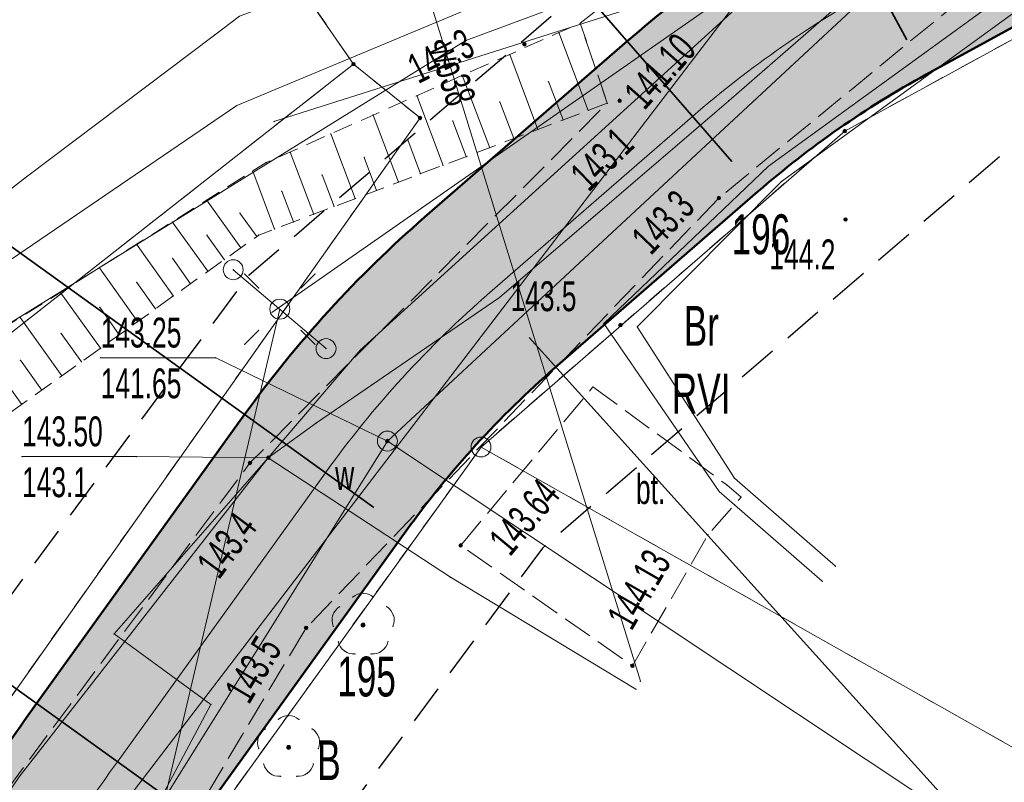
# Model space of a CAD drawing. Extents: x 6456700 to 6518119, y 5963420 to 5980059.
# Tile 182 of 256: x 6512356 to 6512381, y 5966102 to 5966121. Entities that reach past the tile are written whole.
import ezdxf
from ezdxf.enums import TextEntityAlignment as Align

# ---------------------------------------------------------------- set-up
doc = ezdxf.new("R2010")
doc.units = 0
doc.header["$MEASUREMENT"] = 0
for name, pattern in [('L_0_03', [1, 0.5, -0.5]), ('L_0_04', [1.5, 1, -0.5]), ('L_0_52', [1, 0.75, -0.25]), ('L_0_5A', [0.75, 0.5, -0.25])]:
    doc.linetypes.add(name, pattern=pattern)
doc.layers.get('0').update_dxf_attribs({"color": 2, "linetype": 'CONTINUOUS', "lineweight": 5})
for name, color, linetype, lineweight in [('000_Inne__niezydentyfikowane_', 7, 'CONTINUOUS', 18), ('18mm Kreska ciągła', 7, 'CONTINUOUS', 18), ('202_punkt_graniczny', 7, 'CONTINUOUS', 18), ('203_punkt_graniczny', 7, 'CONTINUOUS', 18), ('209_oznaczenie_konturu_klasyfikacyjnego', 96, 'CONTINUOUS', 18), ('210_oznaczenie_konturu_uzytku_gruntowego', 96, 'CONTINUOUS', 18), ('211_numer_dzialki_ewidencyjnej', 7, 'CONTINUOUS', 18), ('218_kontur_uzytku_gruntowego', 96, 'L_0_03', 18), ('219_dzialka_ewidencyjna', 7, 'CONTINUOUS', 18), ('35mm Ciągła', 7, 'CONTINUOUS', 35), ('50mm Kreska ciągła', 7, 'CONTINUOUS', 50), ('9mm Kreska ciągła', 252, 'CONTINUOUS', 9), ('drzewo_lisciaste', 7, 'CONTINUOUS', 18), ('jezdnia', 7, 'CONTINUOUS', 18), ('komora_podziemna', 7, 'CONTINUOUS', 18), ('komora_podziemna_Atr17', 7, 'CONTINUOUS', 18), ('latarnia', 7, 'CONTINUOUS', 18), ('obszar_utwardzony', 7, 'CONTINUOUS', 18), ('obszar_utwardzony_Atr17', 7, 'CONTINUOUS', 18), ('pikieta_naturalna', 7, 'CONTINUOUS', 18), ('pikieta_naturalna_Atr2', 7, 'CONTINUOUS', 18), ('pikieta_sztuczna', 7, 'CONTINUOUS', 18), ('pikieta_sztuczna_Atr2', 7, 'CONTINUOUS', 18), ('przewod_elektroenergetyczny_niskiego_napiecia', 7, 'CONTINUOUS', 18), ('przewod_kanalizacyjny', 7, 'CONTINUOUS', 18), ('przewod_telekomunikacyjny_podziemny', 7, 'CONTINUOUS', 18), ('przewod_wodociagowy', 7, 'CONTINUOUS', 18), ('przewod_wodociagowy_Atr1', 7, 'CONTINUOUS', 18), ('rzedna', 7, 'CONTINUOUS', 18), ('rzedna_Atr2', 7, 'CONTINUOUS', 18), ('rzedna_Atr3', 7, 'CONTINUOUS', 18), ('sciana_oporowa__linia_', 7, 'CONTINUOUS', 18), ('skarpa_nieumocniona', 7, 'CONTINUOUS', 18), ('slup_przewodow_napowietrznych', 7, 'CONTINUOUS', 18), ('Zakres', 7, 'CONTINUOUS', 18)]:
    doc.layers.add(name, color=color, linetype=linetype, lineweight=lineweight)
doc.styles.get("Standard").update_dxf_attribs({"font": 'txt', "width": 0.75})

# ---------------------------------------------------------------- blocks, each defined once
blk = doc.blocks.new('mdcp_nowa')
at = {"layer": '203_punkt_graniczny', "linetype": 'Continuous', "lineweight": 18, "true_color": 0x000000}
for points in [[(6495095.61, 5982570.525, 1), (6495095.61, 5982570.615, 1)], [(6495097.28, 5982569.175, 1), (6495097.28, 5982569.265, 1)], [(6495107.94, 5982568.845, 1), (6495107.94, 5982568.935, 1)]]:
    blk.add_hatch(color=18, dxfattribs=at).paths.add_polyline_path(points)
at = {"layer": 'drzewo_lisciaste', "linetype": 'Continuous', "lineweight": 18, "true_color": 0x009900}
for points in [[(6495095.85, 5982556.44, 1), (6495095.85, 5982556.54, 1)], [(6495093.98, 5982553.37, 1), (6495093.98, 5982553.47, 1)]]:
    blk.add_hatch(color=94, dxfattribs=at).paths.add_polyline_path(points)
at = {"layer": 'pikieta_naturalna', "linetype": 'Continuous', "lineweight": 18, "true_color": 0x000000}
for points in [[(6495099.9, 5982571.025, 1), (6495099.9, 5982571.115, 1)], [(6495102.29, 5982569.605, 1), (6495102.29, 5982569.695, 1)], [(6495104.78, 5982567.165, 1), (6495104.78, 5982567.255, 1)], [(6495107.96, 5982566.625, 1), (6495107.96, 5982566.715, 1)], [(6495102.31, 5982563.975, 1), (6495102.31, 5982564.065, 1)], [(6495093.01, 5982560.515, 1), (6495093.01, 5982560.605, 1)], [(6495094.42, 5982556.375, 1), (6495094.42, 5982556.465, 1)]]:
    blk.add_hatch(color=18, dxfattribs=at).paths.add_polyline_path(points)
at = {"layer": 'pikieta_sztuczna', "linetype": 'Continuous', "lineweight": 18, "true_color": 0x000000}
for points in [[(6495098.3, 5982558.445, 1), (6495098.3, 5982558.535, 1)], [(6495102.61, 5982555.425, 1), (6495102.61, 5982555.515, 1)]]:
    blk.add_hatch(color=18, dxfattribs=at).paths.add_polyline_path(points)
at = {"layer": 'rzedna', "linetype": 'Continuous', "lineweight": 18, "true_color": 0x000000}
for points in [[(6495096.46, 5982561.065, 1), (6495096.46, 5982561.155, 1)], [(6495093.47, 5982560.645, 1), (6495093.47, 5982560.735, 1)]]:
    blk.add_hatch(color=18, dxfattribs=at).paths.add_polyline_path(points)
at = {"layer": '000_Inne__niezydentyfikowane_', "linetype": 'Continuous', "lineweight": 18, "flags": 128}
for points in [[(6495101.5, 5982569.41), (6495100.76, 5982571.36)], [(6495100.24, 5982568.93), (6495099.53, 5982570.81)], [(6495099.03, 5982568.47), (6495098.34, 5982570.29)], [(6495100.87, 5982569.17), (6495100.5, 5982570.13)], [(6495097.86, 5982568.03), (6495097.2, 5982569.78)], [(6495099.63, 5982568.7), (6495099.28, 5982569.62)], [(6495096.74, 5982567.61), (6495096.1, 5982569.29)], [(6495098.44, 5982568.25), (6495098.1, 5982569.14)], [(6495095.65, 5982567.2), (6495095.04, 5982568.82)], [(6495097.29, 5982567.82), (6495096.97, 5982568.67)], [(6495094.61, 5982566.8), (6495094.02, 5982568.36)], [(6495096.19, 5982567.4), (6495095.88, 5982568.23)], [(6495093.63, 5982566.43), (6495093.08, 5982567.88)], [(6495095.12, 5982567), (6495094.82, 5982567.79)], [(6495094.1, 5982566.61), (6495093.81, 5982567.38)], [(6495092.78, 5982565.96), (6495091.92, 5982567.16)], [(6495093.18, 5982566.24), (6495092.76, 5982566.83)], [(6495091.95, 5982565.37), (6495091.06, 5982566.61)], [(6495091.09, 5982564.75), (6495090.16, 5982566.05)], [(6495092.37, 5982565.66), (6495091.93, 5982566.28)], [(6495091.52, 5982565.06), (6495091.07, 5982565.7)], [(6495090.19, 5982564.11), (6495089.23, 5982565.46)], [(6495090.64, 5982564.43), (6495090.17, 5982565.09)], [(6495089.26, 5982563.44), (6495088.25, 5982564.85)], [(6495089.73, 5982563.78), (6495089.24, 5982564.47)], [(6495088.29, 5982562.75), (6495087.24, 5982564.21)], [(6495088.78, 5982563.1), (6495088.27, 5982563.81)], [(6495087.28, 5982562.03), (6495086.19, 5982563.55)], [(6495087.79, 5982562.39), (6495087.25, 5982563.14)]]:
    blk.add_lwpolyline(points, dxfattribs=at)
at = {"layer": '000_Inne__niezydentyfikowane_'}
for p in [(6495100.76, 5982571.36), (6495099.53, 5982570.81), (6495098.34, 5982570.29), (6495100.5, 5982570.13), (6495097.2, 5982569.78), (6495099.28, 5982569.62), (6495096.1, 5982569.29), (6495101.5, 5982569.41), (6495098.1, 5982569.14), (6495100.87, 5982569.17), (6495095.04, 5982568.82), (6495100.24, 5982568.93), (6495096.97, 5982568.67), (6495099.63, 5982568.7), (6495094.02, 5982568.36), (6495099.03, 5982568.47), (6495095.88, 5982568.23), (6495097.86, 5982568.03), (6495098.44, 5982568.25), (6495093.08, 5982567.88), (6495094.82, 5982567.79), (6495097.29, 5982567.82), (6495096.74, 5982567.61), (6495093.81, 5982567.38), (6495096.19, 5982567.4), (6495091.92, 5982567.16), (6495095.65, 5982567.2), (6495092.76, 5982566.83), (6495094.61, 5982566.8), (6495095.12, 5982567), (6495091.06, 5982566.61), (6495094.1, 5982566.61), (6495093.63, 5982566.43), (6495090.16, 5982566.05), (6495091.93, 5982566.28), (6495093.18, 5982566.24), (6495092.78, 5982565.96), (6495091.07, 5982565.7), (6495092.37, 5982565.66), (6495089.23, 5982565.46), (6495091.95, 5982565.37), (6495090.17, 5982565.09), (6495091.52, 5982565.06), (6495088.25, 5982564.85), (6495091.09, 5982564.75), (6495089.24, 5982564.47), (6495090.64, 5982564.43), (6495087.24, 5982564.21), (6495090.19, 5982564.11), (6495088.27, 5982563.81), (6495089.73, 5982563.78), (6495089.26, 5982563.44), (6495087.25, 5982563.14), (6495088.78, 5982563.1), (6495088.29, 5982562.75), (6495087.79, 5982562.39), (6495087.28, 5982562.03)]:
    blk.add_point(p, dxfattribs=at)
at = {"layer": '202_punkt_graniczny', "color": 7, "linetype": 'Continuous', "lineweight": 18}
blk.add_circle((6495098.81, 5982560.96), 0.25, dxfattribs=at)
at = {"layer": '202_punkt_graniczny'}
blk.add_point((6495098.81, 5982560.96), dxfattribs=at)
at = {"layer": '203_punkt_graniczny', "color": 7, "linetype": 'Continuous', "lineweight": 18}
for centre in [(6495095.61, 5982570.57), (6495097.28, 5982569.22), (6495107.94, 5982568.89)]:
    blk.add_circle(centre, 0.045, dxfattribs=at)
at = {"layer": '203_punkt_graniczny'}
for p in [(6495095.61, 5982570.57), (6495097.28, 5982569.22), (6495107.94, 5982568.89)]:
    blk.add_point(p, dxfattribs=at)
at = {"layer": '218_kontur_uzytku_gruntowego', "lineweight": 18, "flags": 128}
for points in [[(6495127.94, 5982579.83), (6495107.94, 5982568.89)], [(6495093.51, 5982573.61), (6495095.61, 5982570.57)], [(6495095.61, 5982570.57), (6495059.39, 5982542.16)], [(6495097.28, 5982569.22), (6495095.61, 5982570.57)], [(6495085.72, 5982552.87), (6495097.28, 5982569.22)], [(6495107.94, 5982568.89), (6495098.81, 5982560.96)], [(6495098.81, 5982560.96), (6495090.48, 5982549.39)], [(6495131.94, 5982542.25), (6495098.81, 5982560.96)]]:
    blk.add_lwpolyline(points, dxfattribs=at)
at = {"layer": '218_kontur_uzytku_gruntowego'}
for p in [(6495095.61, 5982570.57), (6495095.61, 5982570.57), (6495095.61, 5982570.57), (6495095.61, 5982570.57), (6495097.28, 5982569.22), (6495097.28, 5982569.22), (6495097.28, 5982569.22), (6495097.28, 5982569.22), (6495107.94, 5982568.89), (6495107.94, 5982568.89), (6495107.94, 5982568.89), (6495107.94, 5982568.89), (6495098.81, 5982560.96), (6495098.81, 5982560.96), (6495098.81, 5982560.96), (6495098.81, 5982560.96), (6495098.81, 5982560.96), (6495098.81, 5982560.96)]:
    blk.add_point(p, dxfattribs=at)
at = {"layer": '219_dzialka_ewidencyjna', "color": 3, "linetype": 'Continuous', "lineweight": 18, "flags": 128}
for points in [[(6495127.94, 5982579.83), (6495107.94, 5982568.89)], [(6495093.51, 5982573.61), (6495095.61, 5982570.57)], [(6495095.61, 5982570.57), (6495059.39, 5982542.16)], [(6495097.28, 5982569.22), (6495095.61, 5982570.57)], [(6495085.72, 5982552.87), (6495097.28, 5982569.22)], [(6495098.81, 5982560.96), (6495107.94, 5982568.89)], [(6495090.48, 5982549.39), (6495098.81, 5982560.96)], [(6495098.81, 5982560.96), (6495131.94, 5982542.25)]]:
    blk.add_lwpolyline(points, dxfattribs=at)
at = {"layer": '219_dzialka_ewidencyjna', "color": 3}
for p in [(6495095.61, 5982570.57), (6495095.61, 5982570.57), (6495095.61, 5982570.57), (6495097.28, 5982569.22), (6495097.28, 5982569.22), (6495107.94, 5982568.89), (6495107.94, 5982568.89), (6495098.81, 5982560.96), (6495098.81, 5982560.96), (6495098.81, 5982560.96)]:
    blk.add_point(p, dxfattribs=at)
at = {"layer": 'drzewo_lisciaste', "color": 94, "linetype": 'Continuous', "lineweight": 18}
for centre in [(6495095.85, 5982556.49), (6495093.98, 5982553.42)]:
    blk.add_circle(centre, 0.05, dxfattribs=at)
at = {"layer": 'drzewo_lisciaste', "color": 94, "linetype": 'Continuous', "lineweight": 13}
for centre, start, end in [((6495095.85, 5982556.89), 49.272, 130.728), ((6495095.47, 5982556.614), 121.308, 202.548), ((6495096.23, 5982556.614), 337.452, 58.692), ((6495095.615, 5982556.166), 193.221, 274.871), ((6495096.085, 5982556.166), 265.129, 346.779), ((6495093.98, 5982553.82), 49.272, 130.728), ((6495093.6, 5982553.544), 121.308, 202.548), ((6495094.36, 5982553.544), 337.452, 58.692), ((6495093.745, 5982553.096), 193.221, 274.871), ((6495094.215, 5982553.096), 265.129, 346.779)]:
    blk.add_arc(centre, 0.4, start, end, dxfattribs=at)
at = {"layer": 'drzewo_lisciaste'}
for p in [(6495095.589, 5982557.193), (6495095.85, 5982557.29), (6495096.111, 5982557.193), (6495095.262, 5982556.956), (6495096.438, 5982556.956), (6495095.09, 5982556.738), (6495096.61, 5982556.738), (6495095.101, 5982556.461), (6495095.85, 5982556.49), (6495096.599, 5982556.461), (6495095.226, 5982556.075), (6495096.474, 5982556.075), (6495095.38, 5982555.842), (6495095.649, 5982555.767), (6495096.051, 5982555.767), (6495096.32, 5982555.842), (6495093.98, 5982554.22), (6495093.719, 5982554.123), (6495094.241, 5982554.123), (6495093.392, 5982553.886), (6495094.568, 5982553.886), (6495093.22, 5982553.668), (6495094.74, 5982553.668), (6495093.231, 5982553.391), (6495093.98, 5982553.42), (6495094.729, 5982553.391), (6495093.356, 5982553.005), (6495094.604, 5982553.005), (6495093.51, 5982552.772), (6495093.779, 5982552.697), (6495094.181, 5982552.697), (6495094.45, 5982552.772)]:
    blk.add_point(p, dxfattribs=at)
at = {"layer": 'jezdnia', "color": 7, "linetype": 'L_0_52', "lineweight": 18, "flags": 128}
blk.add_lwpolyline([(6495134.37, 5982583.3), (6495113.38, 5982574.25), (6495104.78, 5982567.21), (6495094.42, 5982556.42), (6495077.25, 5982527.64), (6495065.47, 5982509.01), (6495049.82, 5982491.48), (6495035, 5982466.78), (6495029.3, 5982456), (6495014.86, 5982429.39), (6495004.75, 5982409.18), (6494998.73, 5982397.06), (6494987.52, 5982373.63), (6494982.83, 5982364.72), (6494972.31, 5982345.03), (6494970.53, 5982342.23), (6494960.57, 5982327.01), (6494956.04, 5982320.35), (6494947.33, 5982304.72), (6494935.61, 5982281.93), (6494926.04, 5982257.99), (6494919.72, 5982242.45), (6494913.81, 5982225.8), (6494910.48, 5982216.25), (6494906.14, 5982216.99), (6494909.9, 5982227.31), (6494916.12, 5982243.16), (6494921.48, 5982258.77), (6494931.15, 5982282.69), (6494943.64, 5982306.31), (6494959.06, 5982330.89), (6494969.1, 5982347.08), (6494979.83, 5982365.44), (6494985.75, 5982378.98), (6494994.88, 5982398.03), (6495001.66, 5982410.76), (6495011.8, 5982430.8), (6495026, 5982457.23), (6495032.25, 5982468.97), (6495046.11, 5982493.71), (6495063.09, 5982514.09), (6495073.26, 5982529.52), (6495082.96, 5982547.05), (6495093.01, 5982560.56), (6495101.98, 5982569.59), (6495101.3, 5982571.6), (6495108.99, 5982577.59), (6495110.03, 5982578.44), (6495121.58, 5982583.64), (6495122.46, 5982584.02), (6495130.77, 5982587.79), (6495134.82, 5982589.62), (6495140.56, 5982589.08), (6495141.32, 5982585.54)], close=True, dxfattribs=at)
at = {"layer": 'jezdnia'}
for p in [(6495101.3, 5982571.6), (6495101.98, 5982569.59), (6495104.78, 5982567.21), (6495093.01, 5982560.56), (6495094.42, 5982556.42)]:
    blk.add_point(p, dxfattribs=at)
at = {"layer": 'komora_podziemna', "color": 5, "linetype": 'Continuous', "lineweight": 13}
blk.add_circle((6495096.46, 5982561.11), 0.25, dxfattribs=at)
at = {"layer": 'komora_podziemna'}
blk.add_point((6495096.46, 5982561.11), dxfattribs=at)
at = {"layer": 'latarnia', "color": 7, "linetype": 'Continuous', "lineweight": 13, "flags": 128}
for points in [[(6495093.23, 5982564.951), (6495092.877, 5982565.304)], [(6495094.291, 5982564.951), (6495094.644, 5982565.304)], [(6495093.23, 5982563.89), (6495092.877, 5982563.537)], [(6495094.291, 5982563.89), (6495094.644, 5982563.537)]]:
    blk.add_lwpolyline(points, dxfattribs=at)
at = {"layer": 'latarnia', "color": 7, "linetype": 'Continuous', "lineweight": 13}
blk.add_circle((6495093.76, 5982564.42), 0.25, dxfattribs=at)
at = {"layer": 'latarnia'}
for p in [(6495092.877, 5982565.304), (6495094.644, 5982565.304), (6495093.23, 5982564.951), (6495094.291, 5982564.951), (6495093.76, 5982564.42), (6495093.23, 5982563.89), (6495094.291, 5982563.89), (6495092.877, 5982563.537), (6495094.644, 5982563.537)]:
    blk.add_point(p, dxfattribs=at)
at = {"layer": 'obszar_utwardzony', "color": 7, "linetype": 'L_0_52', "lineweight": 18, "flags": 128}
blk.add_lwpolyline([(6495101.62, 5982562.47), (6495104.98, 5982560.01), (6495105.34, 5982559.7), (6495104.51, 5982558.76), (6495102.61, 5982555.47), (6495098.3, 5982558.49)], close=True, dxfattribs=at)
at = {"layer": 'obszar_utwardzony'}
for p in [(6495101.62, 5982562.47), (6495104.98, 5982560.01), (6495105.34, 5982559.7), (6495104.51, 5982558.76), (6495098.3, 5982558.49), (6495102.61, 5982555.47)]:
    blk.add_point(p, dxfattribs=at)
at = {"layer": 'pikieta_naturalna', "color": 7, "linetype": 'Continuous', "lineweight": 18}
for centre in [(6495099.9, 5982571.07), (6495102.29, 5982569.65), (6495104.78, 5982567.21), (6495107.96, 5982566.67), (6495102.31, 5982564.02), (6495093.01, 5982560.56), (6495094.42, 5982556.42)]:
    blk.add_circle(centre, 0.045, dxfattribs=at)
at = {"layer": 'pikieta_naturalna'}
for p in [(6495099.9, 5982571.07), (6495102.29, 5982569.65), (6495104.78, 5982567.21), (6495107.96, 5982566.67), (6495102.31, 5982564.02), (6495093.01, 5982560.56), (6495094.42, 5982556.42)]:
    blk.add_point(p, dxfattribs=at)
at = {"layer": 'pikieta_sztuczna', "color": 7, "linetype": 'Continuous', "lineweight": 18}
for centre in [(6495098.3, 5982558.49), (6495102.61, 5982555.47)]:
    blk.add_circle(centre, 0.045, dxfattribs=at)
at = {"layer": 'pikieta_sztuczna'}
for p in [(6495098.3, 5982558.49), (6495102.61, 5982555.47)]:
    blk.add_point(p, dxfattribs=at)
at = {"layer": 'przewod_elektroenergetyczny_niskiego_napiecia', "color": 1, "linetype": 'Continuous', "lineweight": 18, "flags": 128}
for points in [[(6495125.18, 5982586.38), (6495093.56, 5982564.34)], [(6495087.9, 5982539.51), (6495093.76, 5982564.42)]]:
    blk.add_lwpolyline(points, dxfattribs=at)
at = {"layer": 'przewod_elektroenergetyczny_niskiego_napiecia'}
for p in [(6495093.56, 5982564.34), (6495093.76, 5982564.42), (6495093.76, 5982564.42)]:
    blk.add_point(p, dxfattribs=at)
at = {"layer": 'przewod_elektroenergetyczny_niskiego_napiecia', "color": 1}
for p in [(6495093.56, 5982564.34), (6495093.76, 5982564.42)]:
    blk.add_point(p, dxfattribs=at)
at = {"layer": 'przewod_kanalizacyjny', "color": 34, "linetype": 'Continuous', "lineweight": 18, "flags": 128}
for points in [[(6495170.45, 5982625.77), (6495156.12, 5982602.36), (6495141.15, 5982588.26), (6495113.72, 5982578.32), (6495092.68, 5982569.53), (6495045.09, 5982537.09), (6495021.25, 5982523.09), (6494993.35, 5982504.58), (6494979.31, 5982519.23), (6494973.67, 5982513.49)], [(6495093.61, 5982569.13), (6495105.35, 5982572.86)], [(6495087.83, 5982549.37), (6495105.56, 5982572.56)]]:
    blk.add_lwpolyline(points, dxfattribs=at)
at = {"layer": 'przewod_kanalizacyjny'}
for p in [(6495092.68, 5982569.53), (6495093.61, 5982569.13)]:
    blk.add_point(p, dxfattribs=at)
at = {"layer": 'przewod_telekomunikacyjny_podziemny', "color": 30, "linetype": 'Continuous', "lineweight": 18, "flags": 128}
for points in [[(6495153.57, 5982590.59), (6495143.73, 5982590.82), (6495140.96, 5982590.44), (6495136.36, 5982589.22), (6495125.43, 5982584.63), (6495118.68, 5982582.02), (6495111.1, 5982577.1), (6495107.64, 5982574.02), (6495105.18, 5982571.94), (6495102.39, 5982569.4), (6495095.78, 5982563.39), (6495093.47, 5982560.69), (6495087.22, 5982552.68), (6495083.79, 5982547.62), (6495074.92, 5982532.24)], [(6495153.57, 5982590.59), (6495149.14, 5982590.45), (6495146.08, 5982590.25), (6495137.25, 5982588.52), (6495132.01, 5982586.2), (6495123.45, 5982582.26), (6495120.04, 5982580.6), (6495115.99, 5982577.9), (6495111.25, 5982574.85), (6495109.73, 5982573.75), (6495105.03, 5982569.65), (6495099.27, 5982564.71), (6495094.68, 5982561.57), (6495093.47, 5982560.69), (6495089.6, 5982556.27), (6495092.03, 5982554.5), (6495087.91, 5982546.77), (6495085.02, 5982541.49), (6495079.35, 5982530.1)], [(6495105.18, 5982571.94), (6495105.04, 5982576.33), (6495100.52, 5982574.72), (6495096.03, 5982573.01), (6495092.75, 5982571.77), (6495092.12, 5982571.3), (6495087.4, 5982567.74), (6495083.98, 5982565.09), (6495075.29, 5982558.37), (6495068.99, 5982553.44)], [(6495093.47, 5982560.69), (6495098.04, 5982557.69), (6495102.7, 5982554.88)]]:
    blk.add_lwpolyline(points, dxfattribs=at)
at = {"layer": 'przewod_telekomunikacyjny_podziemny'}
for p in [(6495092.12, 5982571.3), (6495105.03, 5982569.65), (6495102.39, 5982569.4), (6495087.4, 5982567.74), (6495099.27, 5982564.71), (6495095.78, 5982563.39), (6495094.68, 5982561.57), (6495093.47, 5982560.69), (6495093.47, 5982560.69), (6495093.47, 5982560.69), (6495098.04, 5982557.69), (6495089.6, 5982556.27), (6495102.7, 5982554.88), (6495092.03, 5982554.5)]:
    blk.add_point(p, dxfattribs=at)
at = {"layer": 'przewod_wodociagowy', "color": 5, "linetype": 'Continuous', "lineweight": 18, "flags": 128}
for points in [[(6495093.71, 5982584.97), (6495096.9, 5982574.21), (6495102.81, 5982555.08)], [(6495116.02, 5982578.24), (6495114.38, 5982577.08), (6495098.43, 5982571.16), (6495040.66, 5982535.36), (6495020.87, 5982523.47), (6494994.8, 5982504.94), (6494980.71, 5982518.34), (6494972.25, 5982527.55), (6494970.833, 5982529.104)], [(6495020.19, 5982442.47), (6495036.31, 5982469.42), (6495048.81, 5982492.2), (6495052.33, 5982497.45), (6495061.45, 5982507.99), (6495071.18, 5982518.02), (6495077.82, 5982531.27), (6495096.46, 5982561.11), (6495111.97, 5982575.51), (6495112.4, 5982574.08), (6495113.01, 5982573.49)], [(6495096.46, 5982561.11), (6495110.2, 5982551.97), (6495109.71, 5982551.27)]]:
    blk.add_lwpolyline(points, dxfattribs=at)
at = {"layer": 'przewod_wodociagowy'}
for p in [(6495098.43, 5982571.16), (6495096.46, 5982561.11), (6495096.46, 5982561.11), (6495102.81, 5982555.08)]:
    blk.add_point(p, dxfattribs=at)
at = {"layer": 'rzedna', "color": 7, "linetype": 'Continuous', "lineweight": 18}
for centre in [(6495096.46, 5982561.11), (6495093.47, 5982560.69)]:
    blk.add_circle(centre, 0.045, dxfattribs=at)
at = {"layer": 'rzedna'}
for p in [(6495096.46, 5982561.11), (6495093.47, 5982560.69)]:
    blk.add_point(p, dxfattribs=at)
at = {"layer": 'rzedna_Atr2', "color": 7, "linetype": 'Continuous', "lineweight": 18, "flags": 128}
for points in [[(6495096.46, 5982561.11), (6495092.15, 5982563.2), (6495089.264, 5982563.2)], [(6495093.47, 5982560.69), (6495090.17, 5982560.72), (6495087.29, 5982560.72)]]:
    blk.add_lwpolyline(points, dxfattribs=at)
at = {"layer": 'rzedna_Atr2'}
for p in [(6495089.264, 5982563.2), (6495092.15, 5982563.2), (6495096.46, 5982561.11), (6495087.29, 5982560.72), (6495090.17, 5982560.72), (6495093.47, 5982560.69)]:
    blk.add_point(p, dxfattribs=at)
at = {"layer": 'sciana_oporowa__linia_', "color": 7, "linetype": 'Continuous', "lineweight": 18, "flags": 128}
for points in [[(6495107.376, 5982557.592), (6495105.176, 5982559.511), (6495104.789, 5982559.842), (6495101.89, 5982564.064), (6495106.028, 5982568.012), (6495114.335, 5982574.041), (6495119.768, 5982577.078)], [(6495107.704, 5982557.968), (6495105.504, 5982559.889), (6495105.171, 5982560.178), (6495102.73, 5982563.976), (6495106.352, 5982567.628), (6495114.605, 5982573.619), (6495120.012, 5982576.642)]]:
    blk.add_lwpolyline(points, dxfattribs=at)
at = {"layer": 'sciana_oporowa__linia_'}
for p in [(6495106.028, 5982568.012), (6495106.352, 5982567.628), (6495101.89, 5982564.064), (6495102.73, 5982563.976), (6495105.171, 5982560.178), (6495105.504, 5982559.889), (6495104.789, 5982559.842), (6495105.176, 5982559.511), (6495107.704, 5982557.968), (6495107.376, 5982557.592)]:
    blk.add_point(p, dxfattribs=at)
at = {"layer": 'skarpa_nieumocniona', "color": 7, "linetype": 'L_0_5A', "lineweight": 18, "flags": 128}
blk.add_lwpolyline([(6495101.98, 5982569.59), (6495093.23, 5982566.28), (6495082.09, 5982558.32), (6495069.48, 5982548.8), (6495057.57, 5982539.71), (6495038.48, 5982529.78), (6495020.89, 5982520.04), (6495010.33, 5982512.81), (6495009.56, 5982512.81), (6495020.36, 5982520.64), (6495037.75, 5982531.17), (6495045.58, 5982536.08), (6495056.58, 5982541.8), (6495068.83, 5982550.54), (6495080.69, 5982560.08), (6495093.42, 5982568.1), (6495101.3, 5982571.6)], close=True, dxfattribs=at)
at = {"layer": 'skarpa_nieumocniona'}
for p in [(6495101.3, 5982571.6), (6495101.3, 5982571.6), (6495101.98, 5982569.59), (6495101.98, 5982569.59), (6495093.42, 5982568.1), (6495093.42, 5982568.1), (6495093.23, 5982566.28), (6495093.23, 5982566.28)]:
    blk.add_point(p, dxfattribs=at)
at = {"layer": 'slup_przewodow_napowietrznych', "color": 7, "linetype": 'Continuous', "lineweight": 18, "flags": 128}
blk.add_lwpolyline([(6495094.92, 5982563.43), (6495092.59, 5982565.41)], dxfattribs=at)
at = {"layer": 'slup_przewodow_napowietrznych', "color": 7, "linetype": 'Continuous', "lineweight": 13}
for centre in [(6495092.59, 5982565.41), (6495094.92, 5982563.43)]:
    blk.add_circle(centre, 0.25, dxfattribs=at)
at = {"layer": 'slup_przewodow_napowietrznych'}
for p in [(6495092.59, 5982565.41), (6495092.59, 5982565.41), (6495094.92, 5982563.43), (6495094.92, 5982563.43)]:
    blk.add_point(p, dxfattribs=at)
at = {"layer": 'Zakres', "linetype": 'L_0_04', "lineweight": 25, "flags": 128}
blk.add_lwpolyline([(6495113.77, 5985050.22), (6495121.12, 5984877.07), (6495125.76, 5984757.87), (6495129.89, 5984649.81), (6495141.08, 5984611.3), (6495145.77, 5984544.53), (6495147.36, 5984487.27), (6495157.22, 5984392.07), (6495162.95, 5984387.45), (6495180.24, 5984384.16), (6495229.5, 5984386.61), (6495251.65, 5984373.41), (6495258.77, 5984357.12), (6495255.44, 5984330.44), (6495250.77, 5984304.39), (6495252.21, 5984282.78), (6495255.46, 5984256.45), (6495254.94, 5984238.25), (6495266.4, 5984211), (6495277.24, 5984182.33), (6495294.2, 5984133.19), (6495300.94, 5984095.37), (6495313.24, 5984037.69), (6495317.44, 5983978.18), (6495300.35, 5983922.18), (6495282.35, 5983883.38), (6495266.21, 5983862.23), (6495242.03, 5983839.67), (6495211.11, 5983816.86), (6495158.26, 5983772.66), (6495130.6, 5983651.16), (6495116.31, 5983543.43), (6495129.51, 5983346.73), (6495134.58, 5983264.71), (6495139.64, 5983186.97), (6495193.25, 5983077.94), (6495199.2, 5983041.97), (6495206.23, 5983026), (6495208.96, 5983004.88), (6495202.27, 5982979.48), (6495202.42, 5982950.13), (6495209.35, 5982897.38), (6495215.97, 5982850.34), (6495228.6, 5982809.97), (6495226.85, 5982778.82), (6495225.04, 5982750.56), (6495220.26, 5982723.37), (6495226.54, 5982679.97), (6495206.06, 5982669.48), (6495192.68, 5982657.71), (6495184.57, 5982648.65), (6495174.78, 5982624.58), (6495164.23, 5982604.61), (6495150.7, 5982588.3), (6495137.69, 5982582.43), (6495118.26, 5982573.75), (6495100.35, 5982558.42), (6495090.36, 5982544.99), (6495075.87, 5982519.06), (6495060.83, 5982499.68), (6495049.41, 5982485.49), (6495035.07, 5982459.7), (6495006.7, 5982406.64), (6494980.89, 5982351.84), (6494944.35, 5982293.29), (6494925.72, 5982250.11), (6494905.2, 5982190.37), (6494898.43, 5982153.5), (6494879.51, 5982063.89), (6494864.14, 5981992.66), (6494816.93, 5981768.61), (6494777.79, 5981577.7), (6494739.84, 5981394.72), (6494718.65, 5981297.89), (6494716.45, 5981237.31), (6494738.62, 5981208.21), (6494776.48, 5981173.06), (6494817.16, 5981137.44), (6494847.63, 5981109.8), (6494877.39, 5981077.08), (6494912.75, 5981030.55), (6494916.06, 5981014.71), (6494903.86, 5980957.01), (6494916.13, 5980953.51), (6494892.32, 5980927.59), (6494850.7, 5980858.8), (6494806.81, 5980779.89), (6494785.1, 5980753.49), (6494715.22, 5980723.29), (6494679.96, 5980686.78), (6494651.35, 5980651.29), (6494549.14, 5980683.24), (6494511.84, 5980659.66), (6494443.61, 5980630.33), (6494428.78, 5980598.6), (6494431.58, 5980579.46), (6494420.56, 5980549.76), (6494416.45, 5980528.2), (6494403.86, 5980507.16), (6494388.89, 5980482.96), (6494365.32, 5980407.99), (6494335.67, 5980315.15), (6494332.29, 5980297.41), (6494335.1, 5980278.18), (6494347.25, 5980254.84), (6494336.79, 5980250.09), (6494300.04, 5980271.34), (6494320.8, 5980301.43), (6494336.81, 5980349.17), (6494344.85, 5980380.92), (6494360.85, 5980437.13), (6494374.18, 5980476.38), (6494386.14, 5980498.84), (6494403.02, 5980528.52), (6494411.33, 5980563.19), (6494420.84, 5980586.25), (6494420.25, 5980601.11), (6494434.95, 5980635.94), (6494446.75, 5980644.99), (6494465.77, 5980647.27), (6494513.02, 5980669.46), (6494507.85, 5980679.68), (6494547.89, 5980705.83), (6494570.06, 5980691.34), (6494636.17, 5980669.05), (6494706.14, 5980756.86), (6494742.78, 5980772.58), (6494798.53, 5980814.27), (6494826.12, 5980867.97), (6494849.57, 5980908.6), (6494845.35, 5980942.01), (6494853.94, 5980970.83), (6494891.08, 5980960.54), (6494890.11, 5980965.73), (6494903.94, 5981025.69), (6494869.98, 5981070.3), (6494770.97, 5981160.58), (6494728.18, 5981200.64), (6494706.13, 5981229.56), (6494707.94, 5981299.75), (6494728.84, 5981398.1), (6494767.06, 5981580.19), (6494806.17, 5981770.55), (6494854.36, 5981994.76), (6494869.73, 5982065.97), (6494888.61, 5982155.44), (6494891.67, 5982173.95), (6494895.82, 5982197.45), (6494916.38, 5982253.72), (6494935.47, 5982297.95), (6494954.97, 5982331.67), (6494972.09, 5982356.64), (6494997.76, 5982411.14), (6495026.29, 5982464.48), (6495041.09, 5982491.09), (6495052.99, 5982505.88), (6495067.51, 5982524.6), (6495081.94, 5982550.43), (6495092.99, 5982565.28), (6495112.86, 5982582.29), (6495133.59, 5982591.55), (6495144.48, 5982596.46), (6495155.87, 5982610.19), (6495165.7, 5982628.8), (6495175.96, 5982654.03), (6495185.62, 5982664.83), (6495200.4, 5982677.82), (6495212.49, 5982688.04), (6495209.64, 5982723.43), (6495215.22, 5982750.57), (6495216.87, 5982779.54), (6495218.31, 5982809.31), (6495206.86, 5982847.92), (6495199.44, 5982894.74), (6495192.11, 5982948.71), (6495190.16, 5982979.24), (6495183.47, 5983075.16), (6495129.79, 5983184.34), (6495124.6, 5983264.07), (6495119.53, 5983346.09), (6495106.27, 5983543.75), (6495120.74, 5983652.9), (6495148.75, 5983779.42), (6495204.15, 5983826.04), (6495273.41, 5983889.36), (6495288.53, 5983927.42), (6495300.83, 5983964.69), (6495303.91, 5983980.14), (6495301.32, 5984039.55), (6495291.1, 5984093.63), (6495284.5, 5984130.67), (6495267.84, 5984178.93), (6495257.12, 5984207.3), (6495244.96, 5984236.19), (6495244.79, 5984255.42), (6495242.25, 5984281.97), (6495240.71, 5984304.95), (6495245.55, 5984331.94), (6495248.51, 5984355.64), (6495243.77, 5984366.47), (6495226.98, 5984376.47), (6495179.54, 5984374.12), (6495158.61, 5984378.09), (6495147.7, 5984386.91), (6495137.38, 5984486.61), (6495135.78, 5984544.04), (6495131.18, 5984609.54), (6495119.95, 5984648.2), (6495115.76, 5984757.49), (6495111.12, 5984876.67), (6495103.73, 5985050.93), (6495109.36, 5985081.73), (6495120.41, 5985085.88)], close=True, dxfattribs=at)
at = {"layer": 'Zakres'}
for p in [(6495092.99, 5982565.28), (6495100.35, 5982558.42)]:
    blk.add_point(p, dxfattribs=at)
at = {"layer": '209_oznaczenie_konturu_klasyfikacyjnego', "lineweight": 20, "width": 0.66}
blk.add_text('RVI', height=1, dxfattribs=at).set_placement((6495103.6, 5982562.8), align=Align.TOP_LEFT)
at = {"layer": '210_oznaczenie_konturu_uzytku_gruntowego', "lineweight": 20, "width": 0.66}
for s, p in [('Br', (6495103.9, 5982564.5)), ('B', (6495094.7, 5982553.6))]:
    blk.add_text(s, height=1, dxfattribs=at).set_placement(p, align=Align.TOP_LEFT)
at = {"layer": '211_numer_dzialki_ewidencyjnej', "color": 7, "lineweight": 20, "width": 0.66}
for s, p in [('196', (6495105.1, 5982566.8)), ('195', (6495095.2, 5982555.7))]:
    blk.add_text(s, height=1, dxfattribs=at).set_placement(p, align=Align.TOP_LEFT)
at = {"layer": 'komora_podziemna_Atr17', "color": 7, "lineweight": 15, "width": 0.66}
blk.add_text('w', height=0.75, dxfattribs=at).set_placement((6495095.149, 5982560.63), align=Align.TOP_LEFT)
at = {"layer": 'obszar_utwardzony_Atr17', "color": 7, "lineweight": 15, "width": 0.66}
blk.add_text('bt.', height=0.75, dxfattribs=at).set_placement((6495102.7, 5982560.28), align=Align.TOP_LEFT)
at = {"layer": 'pikieta_naturalna_Atr2', "color": 7, "lineweight": 15, "width": 0.66}
for s, rotation, p in [('142.3', 27.3, (6495096.89, 5982570.73)), ('143.1', 44.4, (6495100.99, 5982567.88)), ('143.3', 46.2, (6495102.53, 5982566.27)), ('143.4', 53.4, (6495091.63, 5982558.06)), ('143.5', 59.2, (6495092.34, 5982554.86))]:
    blk.add_text(s, height=0.75, rotation=rotation, dxfattribs=at).set_placement(p, align=Align.TOP_LEFT)
for s, p in [('144.2', (6495106.05, 5982566.17)), ('143.5', (6495099.55, 5982565.12))]:
    blk.add_text(s, height=0.75, dxfattribs=at).set_placement(p, align=Align.TOP_LEFT)
at = {"layer": 'pikieta_sztuczna_Atr2', "color": 7, "lineweight": 15, "width": 0.66}
for s, rotation, p in [('143.64', 50.2, (6495098.96, 5982558.67)), ('144.13', 60, (6495101.94, 5982556.7))]:
    blk.add_text(s, height=0.75, rotation=rotation, dxfattribs=at).set_placement(p, align=Align.TOP_LEFT)
at = {"layer": 'przewod_wodociagowy_Atr1', "color": 5, "lineweight": 15, "width": 0.66}
blk.add_text('wo38', height=0.75, rotation=287.2, dxfattribs=at).set_placement((6495098.226, 5982571.197), align=Align.TOP_LEFT)
at = {"layer": 'rzedna_Atr2', "color": 7, "lineweight": 15, "width": 0.66}
blk.add_text('141.10', height=0.75, rotation=48.5, dxfattribs=at).set_placement((6495102.348, 5982569.887), align=Align.TOP_LEFT)
for s, p in [('143.25', (6495089.264, 5982564.208)), ('143.50', (6495087.29, 5982561.728))]:
    blk.add_text(s, height=0.75, dxfattribs=at).set_placement(p, align=Align.TOP_LEFT)
at = {"layer": 'rzedna_Atr3', "color": 7, "lineweight": 15, "width": 0.66}
for s, p in [('141.65', (6495089.264, 5982562.933)), ('143.1', (6495087.29, 5982560.452))]:
    blk.add_text(s, height=0.75, dxfattribs=at).set_placement(p, align=Align.TOP_LEFT)

msp = doc.modelspace()

# ---------------------------------------------------------------- block references
at = {"linetype": 'ByBlock'}
msp.add_blockref('mdcp_nowa', (17268.786, -16450.998), dxfattribs=at)

# ---------------------------------------------------------------- next in the draw order: hatches: boundary and pattern name
at = {"layer": '9mm Kreska ciągła'}
h = msp.add_hatch(dxfattribs=at)
h.set_pattern_fill('SAND_AND_LIME', color=4, scale=0.1)
h.set_pattern_definition([(37.5, (6512163.41104, 5965706.02106), (-0.006803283, 0.208096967), [0, -0.16416, 0, -0.1836, 0, -0.1755]), (7.5, (6512163.41104, 5965706.02106), (0.19113588, 0.30479178), [0, -0.08856, 0, -0.14796, 0, -0.0567]), (-32.5, (6512163.2782, 5965706.02106), (0.33632732, 0.00061118), [0, -0.054, 0, -0.1944, 0, -0.2538]), (-42.5, (6512163.2782, 5965706.02106), (0.32466167, 0.09478896), [0, -0.027, 0, -0.12744, 0, -0.1458])])
edge = h.paths.add_edge_path()
edge.add_line((6512494.454, 5966351.121), (6512492.815, 5966327.914))
edge.add_arc((6512641.445, 5966317.419), 149, 175.96099, 178.25385)
edge.add_line((6512492.514, 5966321.96), (6512491.933, 5966302.891))
edge.add_arc((6512440.957, 5966304.445), 51, 348.133, 358.2538, ccw=False)
edge.add_line((6512490.867, 5966293.957), (6512486.741, 5966274.321))
edge.add_arc((6512500.441, 5966271.442), 14, 168.133, 189.6608)
edge.add_line((6512486.64, 5966269.093), (6512490.395, 5966247.035))
edge.add_line((6512490.395, 5966247.035), (6512490.607, 5966245.791))
edge.add_arc((6512474.833, 5966243.106), 16, 357.4133, 369.6608, ccw=False)
edge.add_line((6512490.817, 5966242.384), (6512490.724, 5966240.322))
edge.add_arc((6512474.74, 5966241.044), 16, 304.6947, 357.4133, ccw=False)
edge.add_line((6512483.848, 5966227.889), (6512479.157, 5966224.642))
edge.add_arc((6512563.968, 5966102.134), 149, 124.69475, 128.17467)
edge.add_line((6512471.877, 5966219.268), (6512459.798, 5966209.771))
edge.add_arc((6512468.451, 5966198.766), 14, 128.1747, 146.5283)
edge.add_line((6512456.773, 5966206.487), (6512454.137, 5966202.499))
edge.add_arc((6512536.718, 5966147.898), 99, 146.52826, 150.19331)
edge.add_line((6512450.815, 5966197.109), (6512447.264, 5966190.909))
edge.add_arc((6512533.167, 5966141.699), 99, 150.19331, 155.56334)
edge.add_line((6512443.035, 5966182.654), (6512432.867, 5966160.275))
edge.add_arc((6512409.196, 5966171.031), 26, 321.1758, 335.5633, ccw=False)
edge.add_line((6512429.452, 5966154.731), (6512421.621, 5966145))
edge.add_arc((6512409.156, 5966155.031), 16, 309.5931, 321.1758, ccw=False)
edge.add_line((6512419.353, 5966142.701), (6512410.592, 5966135.455))
edge.add_arc((6512400.395, 5966147.785), 16, 291.7201, 309.5931, ccw=False)
edge.add_line((6512406.316, 5966132.921), (6512399.28, 5966130.118))
edge.add_arc((6512417.414, 5966084.597), 49, 111.7201, 118.6787)
edge.add_line((6512393.899, 5966127.586), (6512378.766, 5966119.308))
edge.add_arc((6512390.283, 5966098.252), 24, 118.6787, 130.9764)
edge.add_line((6512374.545, 5966116.372), (6512369.458, 5966111.954))
edge.add_arc((6512385.196, 5966093.834), 24, 130.9764, 144.2474)
edge.add_line((6512365.719, 5966107.857), (6512360.498, 5966100.604))
edge.add_arc((6512392.148, 5966077.817), 39, 144.2474, 151.7186)
edge.add_line((6512357.804, 5966096.296), (6512346.179, 5966074.69))
edge.add_arc((6512310.073, 5966094.116), 41, 323.54, 331.7186, ccw=False)
edge.add_line((6512343.048, 5966069.751), (6512332.977, 5966056.12))
edge.add_arc((6512291.959, 5966086.427), 51, 314.8687, 323.54, ccw=False)
edge.add_line((6512327.939, 5966050.283), (6512325.436, 5966047.791))
edge.add_arc((6512381.169, 5965991.802), 79, 134.86874, 142.03498)
edge.add_line((6512318.887, 5966040.401), (6512317.812, 5966039.024))
edge.add_arc((6512348.559, 5966015.032), 39, 142.035, 151.9019)
edge.add_line((6512314.155, 5966033.4), (6512307.014, 5966020.024))
edge.add_arc((6512085.596, 5966138.241), 251, 330.1315, 331.90193, ccw=False)
edge.add_line((6512303.256, 5966013.24), (6512293.172, 5965995.681))
edge.add_arc((6512509.097, 5965871.676), 249, 150.1315, 153.31422)
edge.add_line((6512286.62, 5965983.501), (6512270.802, 5965952.031))
edge.add_arc((6512493.279, 5965840.205), 249, 153.31422, 155.41165)
edge.add_line((6512266.858, 5965943.813), (6512249.846, 5965906.636))
edge.add_arc((6512203.471, 5965927.857), 51, 325.4005, 335.4117, ccw=False)
edge.add_line((6512245.451, 5965898.897), (6512232.463, 5965880.07))
edge.add_arc((6512313.954, 5965823.854), 99, 145.40047, 150.15364)
edge.add_line((6512228.085, 5965873.124), (6512213.877, 5965848.362))
edge.add_arc((6512299.746, 5965799.092), 99, 150.15364, 156.12969)
edge.add_line((6512209.214, 5965839.154), (6512198.858, 5965815.752))
edge.add_arc((6512518.006, 5965674.523), 349, 156.12969, 156.8073)
edge.add_line((6512197.211, 5965811.968), (6512194.929, 5965806.643))
edge.add_arc((6512331.888, 5965747.963), 149, 156.8073, 160.58951)
edge.add_line((6512191.357, 5965797.481), (6512178.615, 5965761.319))
edge.add_arc((6511941.881, 5965844.735), 251, 339.22463, 340.58951, ccw=False)
edge.add_line((6512176.561, 5965755.704), (6512169.456, 5965736.976))
edge.add_arc((6512195.168, 5965727.222), 27.5, 159.2246, 216.7393)
edge.add_line((6512173.13, 5965710.772), (6512174.444, 5965709.012))
edge.add_line((6512174.444, 5965709.012), (6512170.437, 5965706.021))
edge.add_line((6512170.437, 5965706.021), (6512164.212, 5965719.71))
edge.add_arc((6512161.212, 5965719.741), 3, 359.4073, 370.8714)
edge.add_arc((6512205.039, 5965728.159), 41.628, 165.2606, 190.8714, ccw=False)
edge.add_line((6512164.781, 5965738.75), (6512171.886, 5965757.477))
edge.add_arc((6511941.881, 5965844.735), 246, 339.22463, 340.58951)
edge.add_line((6512173.899, 5965762.981), (6512186.641, 5965799.143))
edge.add_arc((6512331.888, 5965747.963), 154, 156.8073, 160.58951, ccw=False)
edge.add_line((6512190.333, 5965808.612), (6512192.615, 5965813.937))
edge.add_arc((6512518.006, 5965674.523), 354, 156.12969, 156.8073, ccw=False)
edge.add_line((6512194.286, 5965817.775), (6512204.642, 5965841.178))
edge.add_arc((6512299.746, 5965799.092), 104, 150.15364, 156.12969, ccw=False)
edge.add_line((6512209.541, 5965850.851), (6512223.749, 5965875.613))
edge.add_arc((6512313.954, 5965823.854), 104, 145.40047, 150.15364, ccw=False)
edge.add_line((6512228.348, 5965882.91), (6512241.335, 5965901.737))
edge.add_arc((6512203.471, 5965927.857), 46, 325.4005, 335.4117)
edge.add_line((6512245.3, 5965908.717), (6512262.312, 5965945.894))
edge.add_arc((6512493.279, 5965840.205), 254, 153.31422, 155.41165, ccw=False)
edge.add_line((6512266.334, 5965954.276), (6512282.153, 5965985.747))
edge.add_arc((6512509.097, 5965871.676), 254, 150.1315, 153.31422, ccw=False)
edge.add_line((6512288.836, 5965998.171), (6512298.92, 5966015.73))
edge.add_arc((6512085.596, 5966138.241), 246, 330.1315, 331.90193)
edge.add_line((6512302.603, 5966022.379), (6512309.745, 5966035.755))
edge.add_arc((6512348.559, 5966015.032), 44, 142.035, 151.9019, ccw=False)
edge.add_line((6512313.87, 5966042.1), (6512314.945, 5966043.477))
edge.add_arc((6512381.169, 5965991.802), 84, 134.86874, 142.03498, ccw=False)
edge.add_line((6512321.909, 5966051.335), (6512324.411, 5966053.826))
edge.add_arc((6512291.959, 5966086.427), 46, 314.8687, 323.54)
edge.add_line((6512328.955, 5966059.091), (6512339.027, 5966072.722))
edge.add_arc((6512310.073, 5966094.116), 36, 323.54, 331.7186)
edge.add_line((6512341.776, 5966077.059), (6512353.4, 5966098.665))
edge.add_arc((6512392.148, 5966077.817), 44, 144.2474, 151.7186, ccw=False)
edge.add_line((6512356.44, 5966103.526), (6512361.662, 5966110.778))
edge.add_arc((6512385.196, 5966093.834), 29, 130.9764, 144.2474, ccw=False)
edge.add_line((6512366.18, 5966115.728), (6512371.267, 5966120.147))
edge.add_arc((6512390.283, 5966098.252), 29, 118.6787, 130.9764, ccw=False)
edge.add_line((6512376.366, 5966123.695), (6512391.499, 5966131.972))
edge.add_arc((6512417.414, 5966084.597), 54, 111.7201, 118.6787, ccw=False)
edge.add_line((6512397.43, 5966134.763), (6512404.466, 5966137.566))
edge.add_arc((6512400.395, 5966147.785), 11, 291.7201, 309.5931)
edge.add_line((6512407.405, 5966139.308), (6512409.544, 5966141.077))
edge.add_line((6512409.544, 5966141.077), (6512412.36, 5966140.811))
edge.add_line((6512412.36, 5966140.811), (6512417.441, 5966145.013))
edge.add_arc((6512409.156, 5966155.031), 13, 309.5931, 321.1758)
edge.add_line((6512419.284, 5966146.881), (6512427.115, 5966156.612))
edge.add_arc((6512409.196, 5966171.031), 23, 321.1758, 335.5633)
edge.add_line((6512430.135, 5966161.516), (6512434.645, 5966171.44))
edge.add_line((6512434.645, 5966171.44), (6512440.928, 5966185.268))
edge.add_line((6512440.928, 5966185.268), (6512439.963, 5966187.841))
edge.add_arc((6512668.213, 5966069.673), 257.025, 151.22581, 152.62894, ccw=False)
edge.add_line((6512442.925, 5966193.394), (6512446.477, 5966199.594))
edge.add_arc((6512536.718, 5966147.898), 104, 146.52826, 150.19331, ccw=False)
edge.add_line((6512449.966, 5966205.257), (6512452.602, 5966209.244))
edge.add_arc((6512468.451, 5966198.766), 19, 128.1747, 146.5283, ccw=False)
edge.add_line((6512456.708, 5966213.702), (6512468.787, 5966223.198))
edge.add_arc((6512563.968, 5966102.134), 154, 124.69475, 128.17467, ccw=False)
edge.add_line((6512476.311, 5966228.753), (6512481.002, 5966232))
edge.add_arc((6512474.74, 5966241.044), 11, 304.6947, 357.4133)
edge.add_line((6512485.729, 5966240.548), (6512485.822, 5966242.609))
edge.add_arc((6512474.833, 5966243.106), 11, 357.4133, 369.6608)
edge.add_line((6512485.677, 5966244.952), (6512485.4, 5966246.584))
edge.add_line((6512485.4, 5966246.584), (6512485.465, 5966247.035))
edge.add_line((6512485.465, 5966247.035), (6512481.305, 5966271.715))
edge.add_line((6512481.305, 5966271.715), (6512486.925, 5966298.805))
edge.add_line((6512486.925, 5966298.805), (6512487.695, 5966325.335))
edge.add_line((6512487.695, 5966325.335), (6512488.895, 5966340.485))
edge.add_line((6512488.895, 5966340.485), (6512488.714, 5966340.814))
edge.add_line((6512488.714, 5966340.814), (6512489.699, 5966354.77))
edge.add_line((6512489.699, 5966354.77), (6512494.454, 5966351.121))

# ---------------------------------------------------------------- next in the draw order: linework, layer by layer
at = {"layer": '18mm Kreska ciągła', "color": 4, "ltscale": 0.1}
msp.add_lwpolyline([(6512411.138, 5966139.151), (6512408.999, 5966137.382, -0.078144), (6512405.391, 5966135.243), (6512398.355, 5966132.441, 0.030372), (6512392.699, 5966129.779), (6512377.566, 5966121.502, 0.053711), (6512372.906, 5966118.259), (6512367.819, 5966113.841, 0.05797), (6512363.69, 5966109.318), (6512358.469, 5966102.065, 0.032611), (6512355.602, 5966097.48), (6512343.978, 5966075.874, -0.035701), (6512341.038, 5966071.237), (6512330.966, 5966057.606, -0.037854), (6512326.175, 5966052.054), (6512323.672, 5966049.563, 0.031279), (6512316.916, 5966041.939), (6512315.841, 5966040.562, 0.043079), (6512311.95, 5966034.577), (6512304.809, 5966021.202, -0.007725), (6512301.088, 5966014.485), (6512291.004, 5965996.926, 0.013888), (6512284.386, 5965984.624), (6512268.568, 5965953.153, 0.009152)], format="xyb", dxfattribs=at)
at = {"layer": '35mm Ciągła'}
for p, q in [((6512378.286, 5966120.186), (6512363.889, 5966146.505)), ((6512373.89, 5966117.127), (6512354.216, 5966139.775)), ((6512364.908, 5966108.441), (6512340.56, 5966125.969)), ((6512359.686, 5966101.189), (6512335.338, 5966118.714)), ((6512368.803, 5966112.709), (6512388.914, 5966090.441))]:
    msp.add_line(p, q, dxfattribs=at)
at = {"layer": '50mm Kreska ciągła', "color": 5, "ltscale": 0.1}
for points in [[(6512479.157, 5966224.642, 0.015185), (6512471.877, 5966219.268), (6512459.798, 5966209.771, 0.080254), (6512456.773, 5966206.487), (6512454.137, 5966202.499, 0.015993), (6512450.815, 5966197.109), (6512447.264, 5966190.909, 0.023435), (6512443.035, 5966182.654), (6512432.867, 5966160.275, -0.06286), (6512429.452, 5966154.731), (6512421.621, 5966145, -0.050582), (6512419.353, 5966142.701), (6512410.592, 5966135.455, -0.078144), (6512406.316, 5966132.921), (6512399.28, 5966130.118, 0.030372), (6512393.899, 5966127.586), (6512378.766, 5966119.308, 0.053711), (6512374.545, 5966116.372), (6512369.458, 5966111.954, 0.05797), (6512365.719, 5966107.857), (6512360.498, 5966100.604, 0.032611)], [(6512353.4, 5966098.665, -0.032611), (6512356.44, 5966103.526), (6512361.662, 5966110.778, -0.05797), (6512366.18, 5966115.728), (6512371.267, 5966120.147, -0.053711), (6512376.366, 5966123.695), (6512391.499, 5966131.972, -0.030372), (6512397.43, 5966134.763), (6512404.466, 5966137.566, 0.078144)]]:
    msp.add_lwpolyline(points, format="xyb", dxfattribs=at)

doc.saveas('drawing.dxf')
